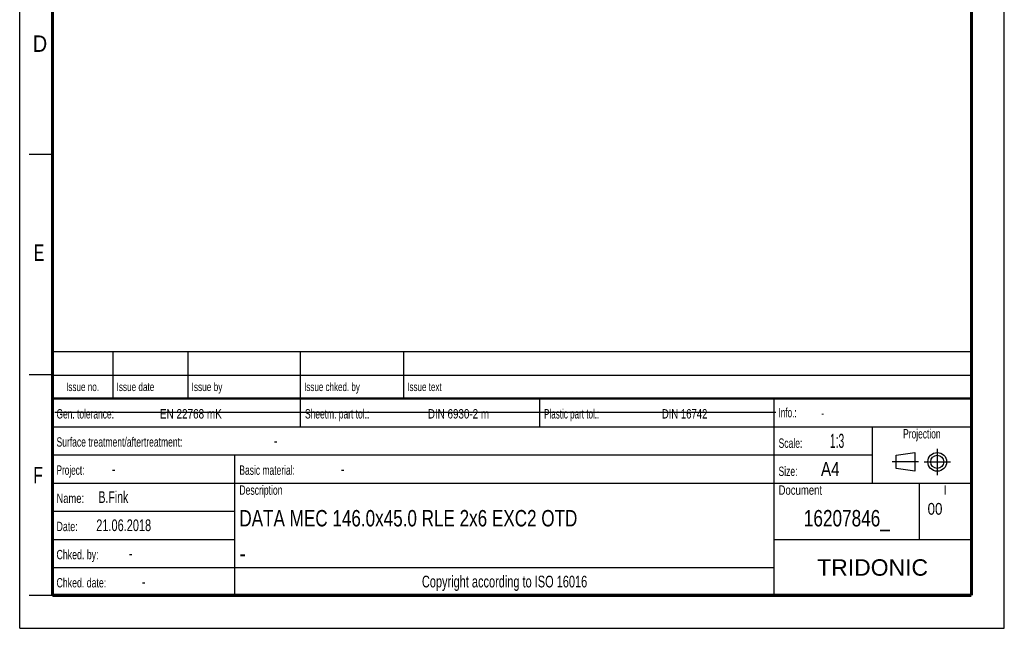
# Model space of a CAD drawing. Header units: millimetres. Extents: x 0 to 210, y 0 to 297.
# Tile 1 of 20: x 0 to 210, y 0 to 130. Entities that reach past the tile are written whole.
import ezdxf
from ezdxf.enums import TextEntityAlignment as Align

# ---------------------------------------------------------------- set-up
doc = ezdxf.new("R2010")
doc.units = ezdxf.units.MM
doc.header["$LTSCALE"] = 19.36
doc.linetypes.add('CENTER', pattern=[0.6, 0.375, -0.075, 0.075, -0.075])
doc.layers.get('0').update_dxf_attribs({"linetype": 'CONTINUOUS'})
doc.layers.add('DEFAULT_1', color=7, linetype='CENTER')
doc.layers.add('Z_NOTICE', color=7, linetype='CONTINUOUS')
doc.styles.get("Standard").update_dxf_attribs({"font": 'txt', "width": 0.7})
doc.styles.add('TEXTSTYLE_2', font='txt', dxfattribs={"width": 0.75})
doc.styles.add('TEXTSTYLE_5', font='arial.ttf')

# ---------------------------------------------------------------- blocks, each defined once
blk = doc.blocks.new('PROJEKTIONSMETHODE_BL0', base_point=(192.31, 35.47))
at = {"color": 2, "linetype": 'CONTINUOUS'}
for p, q in [((186.91, 36.87), (190.91, 37.47)), ((186.91, 34.07), (186.91, 36.87)), ((190.91, 37.47), (190.91, 33.47)), ((190.91, 33.47), (186.91, 34.07))]:
    blk.add_line(p, q, dxfattribs=at)
for radius in [2, 1.4]:
    blk.add_circle((195.71, 35.47), radius, dxfattribs=at)
at = {"layer": 'DEFAULT_1', "color": 2, "linetype": 'CENTER'}
for p, q in [((195.71, 38.27), (195.71, 32.67)), ((191.71, 35.47), (186.11, 35.47)), ((192.91, 35.47), (198.5, 35.47))]:
    blk.add_line(p, q, dxfattribs=at)

msp = doc.modelspace()

# ---------------------------------------------------------------- linework, layer by layer
at = {"color": 2, "linetype": 'CONTINUOUS'}
for p, q in [((0, 0), (0, 297)), ((210, 0), (210, 297)), ((7, 101), (2, 101)), ((6.91362, 48.96015), (6.91362, 58.96015)), ((6.91362, 58.96015), (202.91362, 58.96015)), ((19.91362, 48.96015), (19.91362, 58.96015)), ((35.91362, 48.96015), (35.91362, 58.96015)), ((59.91362, 48.96015), (59.91362, 58.96015)), ((81.91362, 48.96015), (81.91362, 58.96015)), ((202.91362, 48.96015), (202.91362, 58.96015)), ((7, 54), (2, 54)), ((6.91362, 53.96015), (202.91362, 53.96015)), ((6.91355, 6.96013), (6.91355, 48.96013)), ((6.91355, 48.96013), (202.91355, 48.96013)), ((6.91362, 48.96015), (202.91362, 48.96015)), ((59.91355, 42.96013), (59.91355, 48.96013)), ((110.91355, 42.96013), (110.91355, 48.96013)), ((160.91355, 6.96013), (160.91355, 48.96013)), ((202.91355, 6.96013), (202.91355, 48.96013)), ((6.91355, 42.96013), (202.91355, 42.96013)), ((181.91355, 30.96013), (181.91355, 42.96013)), ((6.91355, 36.96013), (181.91355, 36.96013)), ((45.91355, 6.96013), (45.91355, 36.96013)), ((6.91355, 30.96013), (202.91355, 30.96013)), ((191.91355, 18.96013), (191.91355, 30.96013)), ((6.91355, 24.96013), (45.91355, 24.96013)), ((6.91355, 18.96013), (45.91355, 18.96013)), ((160.91355, 18.96013), (202.91355, 18.96013)), ((6.91355, 12.96013), (160.91355, 12.96013)), ((7, 7), (2, 7)), ((6.91355, 6.96013), (202.91355, 6.96013)), ((0, 0), (210, 0))]:
    msp.add_line(p, q, dxfattribs=at)
at = {"color": 7, "linetype": 'CONTINUOUS'}
msp.add_line((7.46812, 46.04239), (161.26812, 46.04239), dxfattribs=at)
for points, const_width in [([(7, 7), (7, 290)], 0.7), ([(203, 7), (203, 290)], 0.7), ([(7, 49), (203, 49)], 0.5), ([(7, 7), (203, 7)], 0.7)]:
    msp.add_lwpolyline(points, dxfattribs=dict(at, const_width=const_width))

# ---------------------------------------------------------------- block references
at = {"color": 2, "linetype": 'CONTINUOUS'}
msp.add_blockref('PROJEKTIONSMETHODE_BL0', (192.30508, 35.46975), dxfattribs=at)

# ---------------------------------------------------------------- texts
at = {"color": 5, "linetype": 'CONTINUOUS', "style": 'TEXTSTYLE_2'}
for s, width, p in [('D', 0.904762, (2.80729, 122.85717)), ('E', 0.714286, (3.00245, 78.30247)), ('F', 0.714286, (2.92219, 30.89704))]:
    msp.add_text(s, height=3.5, dxfattribs=dict(at, width=width)).set_placement(p)
at = {"layer": 'Z_NOTICE', "color": 5, "linetype": 'CONTINUOUS', "style": 'TEXTSTYLE_2'}
for s, height, width, p in [('Issue date ', 1.8, 0.725108, (20.66362, 50.56015)), ('Issue by ', 1.8, 0.732804, (36.66362, 50.56015)), ('Issue chked. by', 1.8, 0.711111, (60.66362, 50.56015)), ('Issue text ', 1.8, 0.712121, (82.66362, 50.56015)), ('Gen. tolerance:', 2, 0.669841, (7.85105, 44.71013)), ('EN 22768 mK', 2, 0.792208, (29.91057, 44.71013)), ('Sheetm. part tol.:', 2, 0.67328, (60.85105, 44.71013)), ('DIN 6930-2 m', 2, 0.78373, (87.05343, 44.71013)), ('Plastic part tol.:', 2, 0.642857, (111.85105, 44.71013)), ('DIN 16742', 2, 0.759259, (136.95819, 44.71013)), ('Info.: ', 2, 0.64966, (161.85105, 44.96013)), ('Surface treatment/aftertreatment: ', 2, 0.681373, (7.85105, 38.71013)), ('Scale:  ', 2, 0.684524, (161.85105, 38.46013)), ('1:3', 3, 0.547619, (172.80343, 38.46013)), ('-', 2.5, 0.714286, (54.18438, 38.71013)), ('Project: ', 2, 0.656085, (7.85105, 32.71013)), ('-', 2.5, 0.714286, (19.66057, 32.71013)), ('Basic material: ', 2, 0.675595, (46.85105, 32.71013)), ('-', 2.5, 0.714286, (68.47009, 32.71013)), ('Size: ', 2, 0.678571, (161.85105, 32.46013)), (' A4', 3, 0.809524, (169.9939, 32.46013)), ('B.Fink', 2.5, 0.670635, (16.80343, 26.71013)), ('Description', 2, 0.688312, (46.85105, 28.46013)), ('Document', 2, 0.761905, (161.85105, 28.46013)), ('Name: ', 2, 0.746032, (7.85105, 26.71013)), (' 00', 2.5, 0.849206, (192.85105, 24.21013)), ('21.06.2018', 2.5, 0.7, (16.32724, 20.71013)), ('Date: ', 2, 0.706349, (7.85105, 20.71013)), ('Chked. by: ', 2, 0.701299, (7.85105, 14.71013)), ('-', 2.5, 0.714286, (23.27962, 14.71013)), ('Chked. date: ', 2, 0.699634, (7.85105, 8.71013)), ('-', 2.5, 0.714286, (26.04152, 8.71013))]:
    msp.add_text(s, height=height, dxfattribs=dict(at, width=width)).set_placement(p)
for s, height, width, p in [('Issue no.', 1.8, 0.719577, (13.41362, 50.56015)), ('Projection', 2, 0.671429, (192.41355, 40.46013)), ('I', 2, 0.833333, (197.41355, 28.46013)), ('Copyright according to ISO 16016', 2.5, 0.700149, (103.41355, 8.71013))]:
    msp.add_text(s, height=height, dxfattribs=dict(at, width=width)).set_placement(p, align=Align.CENTER)
at = {"layer": 'Z_NOTICE', "color": 5, "linetype": 'CONTINUOUS', "width": 0.714286}
msp.add_text('-', height=1.8, dxfattribs=at).set_placement((170.94628, 44.96013))
at = {"layer": 'Z_NOTICE', "color": 7, "linetype": 'CONTINUOUS', "width": 0.778439}
msp.add_text('DATA MEC 146.0x45.0 RLE 2x6 EXC2 OTD', height=3.5, dxfattribs=at).set_placement((46.85105, 21.71013))
at = {"layer": 'Z_NOTICE', "color": 7, "linetype": 'CONTINUOUS', "style": 'TEXTSTYLE_2', "width": 0.783069}
msp.add_text('16207846_', height=3.5, dxfattribs=at).set_placement((176.41355, 21.71013), align=Align.CENTER)
at = {"layer": 'Z_NOTICE', "color": 7, "linetype": 'CONTINUOUS', "style": 'TEXTSTYLE_2', "width": 0.904762}
msp.add_text('-', height=3.5, dxfattribs=at).set_placement((46.85105, 14.21013))
at = {"layer": 'Z_NOTICE', "color": 5, "linetype": 'CONTINUOUS', "style": 'TEXTSTYLE_5'}
msp.add_text('TRIDONIC', height=3.5, dxfattribs=at).set_placement((181.91355, 11.21013), align=Align.CENTER)

doc.saveas('drawing.dxf')
